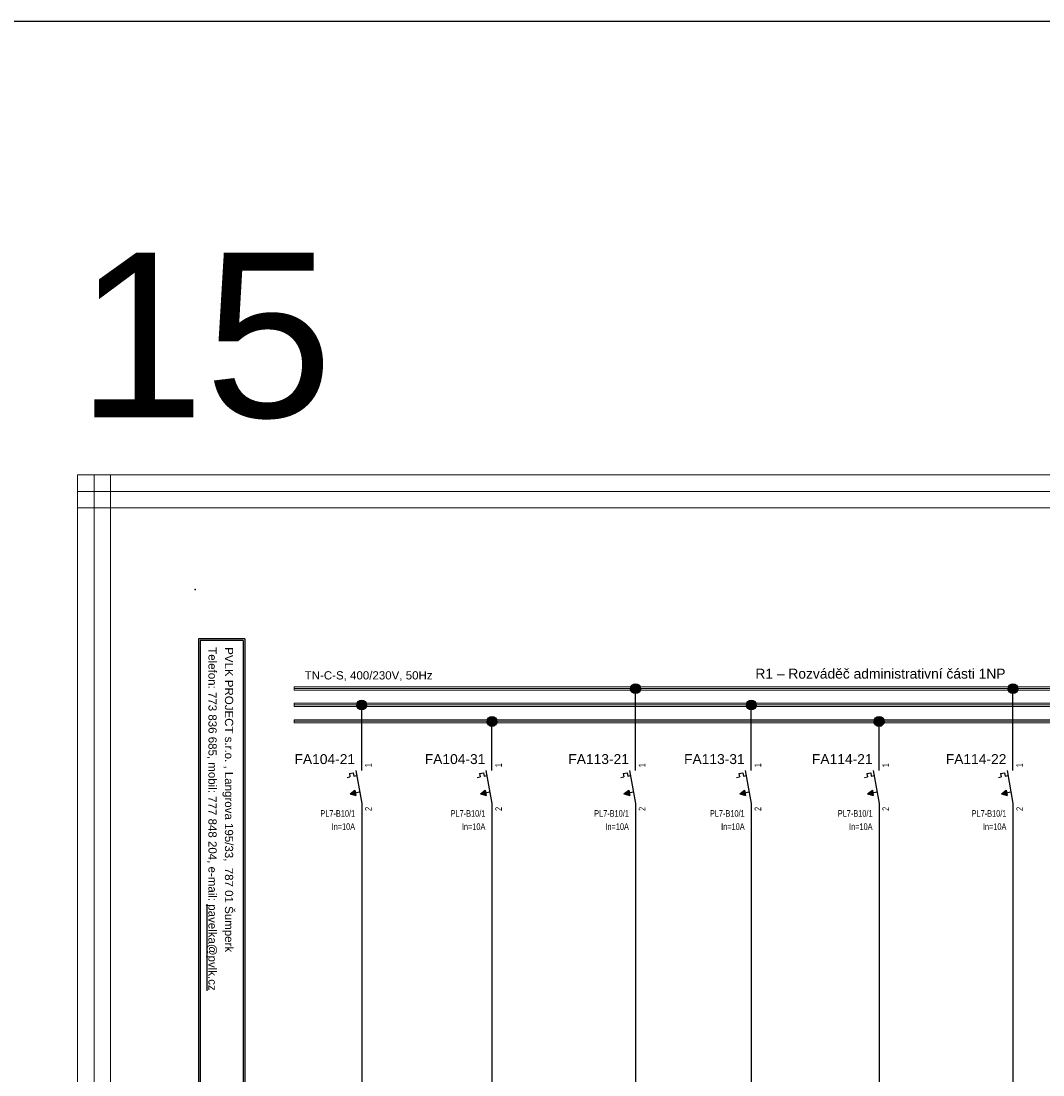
# Model space of a CAD drawing. Extents: x -9683 to -1855, y 4058 to 4698.
# Tile 49 of 50: x -2463 to -2153, y 4378 to 4698. Entities that reach past the tile are written whole.
import ezdxf
from ezdxf.enums import TextEntityAlignment as Align

# ---------------------------------------------------------------- set-up
doc = ezdxf.new("R2010")
doc.units = 0
doc.header["$MEASUREMENT"] = 0
for name, color, linetype in [('1-KRESBA', 7, 'Continuous'), ('__10-Popisy', 220, 'Continuous'), ('__Bílá', 7, 'Continuous'), ('__Oranžová', 30, 'Continuous'), ('__Vínová 220', 220, 'Continuous'), ('__Černá 250', 7, 'Continuous')]:
    doc.layers.add(name, color=color, linetype=linetype)
doc.styles.add('Arial', font='arial.ttf')

# ---------------------------------------------------------------- blocks, each defined once
blk = doc.blocks.new('BLK_Razítko_malé_pro_rozváděče')
at = {"layer": '__Bílá'}
for p, q in [((15, -1), (15, -20)), ((15, -1), (294, -1)), ((15.5, -1.5), (15.5, -19.5)), ((15.5, -1.5), (184.5, -1.5)), ((184.5, -1.5), (184.5, -19.5)), ((185, -1.5), (185, -19.5)), ((185, -1.5), (293.5, -1.5)), ((293.5, -19.5), (293.5, -1.5)), ((294, -20), (294, -1)), ((15, -20), (294, -20)), ((15.5, -19.5), (184.5, -19.5)), ((185, -19.5), (293.5, -19.5)), ((15, -405), (15, -419)), ((15, -405), (294, -405)), ((15.5, -405.5), (15.5, -418.5)), ((15.5, -405.5), (194.5, -405.5)), ((194.5, -405.5), (194.5, -418.5)), ((195, -405.5), (195, -418.5)), ((195, -405.5), (293.5, -405.5)), ((293.5, -405.5), (293.5, -418.5)), ((294, -405), (294, -419)), ((15, -419), (294, -419)), ((15.5, -418.5), (194.5, -418.5)), ((195, -418.5), (293.5, -418.5))]:
    blk.add_line(p, q, dxfattribs=at)
for p in [(0, 0), (300, 0), (0, -420), (300, -420)]:
    blk.add_point(p, dxfattribs=at)
at = {"layer": '__Bílá', "style": 'Arial'}
for s, height, p in [('-', 3, (38, -7)), ('Dokument', 2.5, (187, -7)), ('-', 3, (210.5, -7)), ('SO/PS', 2.5, (17.5, -12)), ('Vypracoval', 2.5, (187, -12)), ('-', 3, (38, -12)), ('-', 3, (210.5, -12)), ('Investor', 2.5, (17.5, -17)), ('-', 3, (38, -17)), ('Datum', 2.5, (187, -17)), ('-', 3, (210.5, -17)), ('PVLK PROJECT s.r.o. , Langrova 195/33,  787 01 Šumperk', 2.5, (17.5, -411)), ('Copyright © 2012 PVLK', 2.5, (197, -411)), ('Telefon: 773 836 685, mobil: 777 848 204, e-mail: %%Upavelka@pvlk.cz', 2.5, (17.5, -416)), ('Číslo dokumentu .....', 2.5, (197, -416))]:
    blk.add_text(s, height=height, dxfattribs=at).set_placement(p)
at = {"layer": '__Vínová 220', "char_height": 2.5, "attachment_point": 7, "style": 'Arial'}
for s, insert in [('715 0908', (17.5, -7)), ('Rozšíření výrobního areálu firmy PLASTKON PRODUCT, S.R.O.', (42.5, -7.75)), ('R1 – Rozváděč administrativní části 1NP', (215, -7.75)), ('SO 02 - Novostavba skladovací haly s administrativní budovou', (42.5, -12.75)), ('Miroslav Pavelka', (215, -12.75)), ('Plastkon product, s.r.o., Hlavní 147, Mikulovice 790 84', (42.5, -17.75)), ('06/2016', (215, -17.75))]:
    blk.add_mtext(s, dxfattribs=dict(at, insert=insert))
at = {"layer": '__Vínová 220', "style": 'Arial'}
blk.add_attdef('ČÍSLO', text='', height=4, dxfattribs=at).set_placement((290, -416), align=Align.RIGHT)
blk = doc.blocks.new('L0001A02')
at = {"linetype": 'Continuous'}
h = blk.add_hatch(color=256, dxfattribs=at)
edge = h.paths.add_edge_path()
edge.add_arc((0, 0), 1.5, 0, 360)
blk.add_circle((0, 0), 1.5)
blk = doc.blocks.new('FEVA1462')
blk.add_hatch(color=256).paths.add_polyline_path([(-3.5, -2), (-2.06, -0.92), (-1.772, -2.504)])
for p, q in [((0, 5), (0, 10)), ((-3.752, 4.136), (-2.564, 4.352)), ((-3.752, 4.136), (-3.568, 3.124)), ((-2.564, 4.352), (-2.38, 3.34)), ((-2.38, 3.34), (-1.544, 3.492)), ((-1.818, 5), (0, -5)), ((-4.448, 2.964), (-3.568, 3.124)), ((-3.5, -2), (-2.06, -0.92)), ((-3.5, -2), (-0.64, -1.48)), ((-3.5, -2), (-1.772, -2.504)), ((-2.06, -0.92), (-1.772, -2.504)), ((0, -5), (0, -10))]:
    blk.add_line(p, q)
at = {"style": 'Arial'}
blk.add_attdef('POPIS', text='', height=3, dxfattribs=at).set_placement((-2, 7), align=Align.RIGHT)
at = {"style": 'Arial', "width": 0.8}
blk.add_attdef('NO1', (3, 6), '', height=2, rotation=90, dxfattribs=at)
blk.add_attdef('CO1', text='', height=2, rotation=90, dxfattribs=at).set_placement((3, -6), align=Align.RIGHT)
for tag, p in [('TYP', (-2, -9)), ('PROUD', (-2, -13)), ('DOPLŇ1', (-2, -17)), ('DOPLŇ2', (-2, -21))]:
    blk.add_attdef(tag, text='', height=2, dxfattribs=at).set_placement(p, align=Align.RIGHT)

msp = doc.modelspace()

# ---------------------------------------------------------------- linework, layer by layer
at = {"layer": '1-KRESBA'}
for p, q in [((-2276.4, 4475.03), (-2276.4, 4494.91)), ((-2161.82, 4475.03), (-2161.82, 4494.91)), ((-2359.51, 4475.03), (-2359.51, 4489.73)), ((-2241.26, 4475.03), (-2241.26, 4489.73)), ((-2319.97, 4475.03), (-2319.97, 4484.98)), ((-2202.45, 4475.03), (-2202.45, 4484.98)), ((-2359.51, 4455.03), (-2359.51, 4345)), ((-2319.97, 4455.03), (-2319.97, 4345)), ((-2276.4, 4455.03), (-2276.4, 4345)), ((-2241.26, 4455.03), (-2241.26, 4345)), ((-2202.45, 4455.03), (-2202.45, 4345)), ((-2161.82, 4455.03), (-2161.82, 4345))]:
    msp.add_line(p, q, dxfattribs=at)
at = {"layer": '1-KRESBA', "color": 3}
msp.add_lwpolyline([(-9683.45, 4697.61), (-1855.12, 4697.61), (-1855.12, 4057.66), (-9683.45, 4057.66)], close=True, dxfattribs=at)
at = {"layer": '__Oranžová', "lineweight": 0}
for p, q in [((-2380.03, 4495.5), (-2380.03, 4495)), ((-2380.03, 4495.5), (-2030.03, 4495.5)), ((-2380.03, 4494.5), (-2380.03, 4495)), ((-2380.03, 4495), (-2030.03, 4495)), ((-2380.03, 4494.5), (-2030.03, 4494.5)), ((-2380.03, 4490.5), (-2380.03, 4490)), ((-2380.03, 4490.5), (-2030.03, 4490.5)), ((-2380.03, 4489.5), (-2380.03, 4490)), ((-2380.03, 4490), (-2030.03, 4490)), ((-2380.03, 4489.5), (-2030.03, 4489.5)), ((-2380.03, 4485.5), (-2380.03, 4485)), ((-2380.03, 4485.5), (-2030.03, 4485.5)), ((-2380.03, 4484.5), (-2380.03, 4485)), ((-2380.03, 4485), (-2030.03, 4485)), ((-2380.03, 4484.5), (-2030.03, 4484.5))]:
    msp.add_line(p, q, dxfattribs=at)
at = {"layer": '__Vínová 220', "lineweight": 0}
for p, q in [((-2445.74, 4559.82), (-2445.74, 4554.82)), ((-2445.74, 4559.82), (-1949.34, 4559.82)), ((-2445.74, 4193.74), (-2445.74, 4559.82)), ((-2445.74, 4559.82), (-2440.74, 4559.82)), ((-2440.74, 4193.74), (-2440.74, 4559.82)), ((-2435.74, 4559.82), (-2440.74, 4559.82)), ((-2435.74, 4193.74), (-2435.74, 4559.82)), ((-2445.74, 4549.82), (-2445.74, 4554.82)), ((-2445.74, 4554.82), (-1949.34, 4554.82)), ((-2445.74, 4549.82), (-1949.34, 4549.82))]:
    msp.add_line(p, q, dxfattribs=at)

# ---------------------------------------------------------------- block references
at = {"layer": '1-KRESBA', "rotation": 270}
msp.add_blockref('BLK_Razítko_malé_pro_rozváděče', (-1990.03, 4525), dxfattribs=at).add_auto_attribs({'ČÍSLO': '22.15'})
at = {"layer": '1-KRESBA'}
for p in [(-2276.4, 4494.91), (-2161.82, 4494.91), (-2359.51, 4489.94), (-2241.26, 4489.94), (-2319.97, 4484.95), (-2202.45, 4484.95)]:
    msp.add_blockref('L0001A02', p, dxfattribs=at)
at = {"layer": '__Černá 250'}
for p, values in [((-2359.51, 4465.03), {'POPIS': 'FA104-21', 'TYP': 'PL7-B10/1', 'PROUD': 'In=10A', 'CO1': '2', 'NO1': '1'}), ((-2319.97, 4465.03), {'POPIS': 'FA104-31', 'TYP': 'PL7-B10/1', 'PROUD': 'In=10A', 'CO1': '2', 'NO1': '1'}), ((-2276.4, 4465.03), {'POPIS': 'FA113-21', 'TYP': 'PL7-B10/1', 'PROUD': 'In=10A', 'CO1': '2', 'NO1': '1'}), ((-2241.26, 4465.03), {'POPIS': 'FA113-31', 'TYP': 'PL7-B10/1', 'PROUD': 'In=10A', 'CO1': '2', 'NO1': '1'}), ((-2202.45, 4465.03), {'POPIS': 'FA114-21', 'TYP': 'PL7-B10/1', 'PROUD': 'In=10A', 'CO1': '2', 'NO1': '1'}), ((-2161.82, 4465.03), {'POPIS': 'FA114-22', 'TYP': 'PL7-B10/1', 'PROUD': 'In=10A', 'CO1': '2', 'NO1': '1'})]:
    msp.add_blockref('FEVA1462', p, dxfattribs=at).add_auto_attribs(values)

# ---------------------------------------------------------------- texts
at = {"layer": '__10-Popisy', "style": 'Arial'}
msp.add_text('15', height=50, dxfattribs=at).set_placement((-2446, 4577.31))
at = {"layer": '__Bílá', "insert": (-2240.02, 4497.93), "char_height": 3, "attachment_point": 7, "style": 'Arial'}
msp.add_mtext('R1 – Rozváděč administrativní části 1NP', dxfattribs=at)
at = {"layer": '__Oranžová', "lineweight": 0, "style": 'Arial'}
msp.add_text('TN-C-S, 400/230V, 50Hz', height=2.5, dxfattribs=at).set_placement((-2376.82, 4497.71))

doc.saveas('drawing.dxf')
